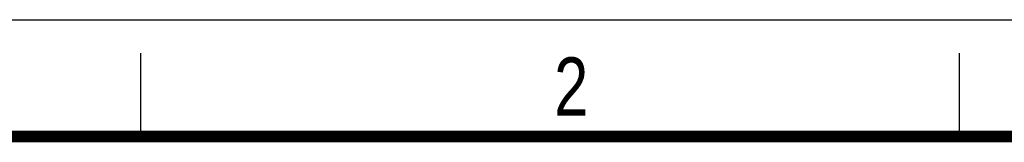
# Model space of a CAD drawing. Header units: millimetres. Extents: x 0 to 210, y 0 to 297.
# Tile 6 of 7: x 49 to 108, y 290 to 297. Entities that reach past the tile are written whole.
import ezdxf

# ---------------------------------------------------------------- set-up
doc = ezdxf.new("R2010")
doc.units = ezdxf.units.MM
doc.header["$LTSCALE"] = 19.36
doc.layers.get('0').update_dxf_attribs({"linetype": 'CONTINUOUS'})
doc.styles.add('TEXTSTYLE_2', font='txt', dxfattribs={"width": 0.75})

msp = doc.modelspace()

# ---------------------------------------------------------------- linework, layer by layer
at = {"color": 2, "linetype": 'CONTINUOUS'}
for p, q in [((0, 297), (210, 297)), ((56, 290), (56, 295)), ((105, 290), (105, 295))]:
    msp.add_line(p, q, dxfattribs=at)
at = {"color": 7, "linetype": 'CONTINUOUS', "const_width": 0.7}
msp.add_lwpolyline([(7, 290), (203, 290)], dxfattribs=at)

# ---------------------------------------------------------------- texts
at = {"color": 5, "linetype": 'CONTINUOUS', "style": 'TEXTSTYLE_2', "width": 0.785714}
msp.add_text('2', height=3.5, dxfattribs=at).set_placement((80.73138, 291.23958))

doc.saveas('drawing.dxf')
